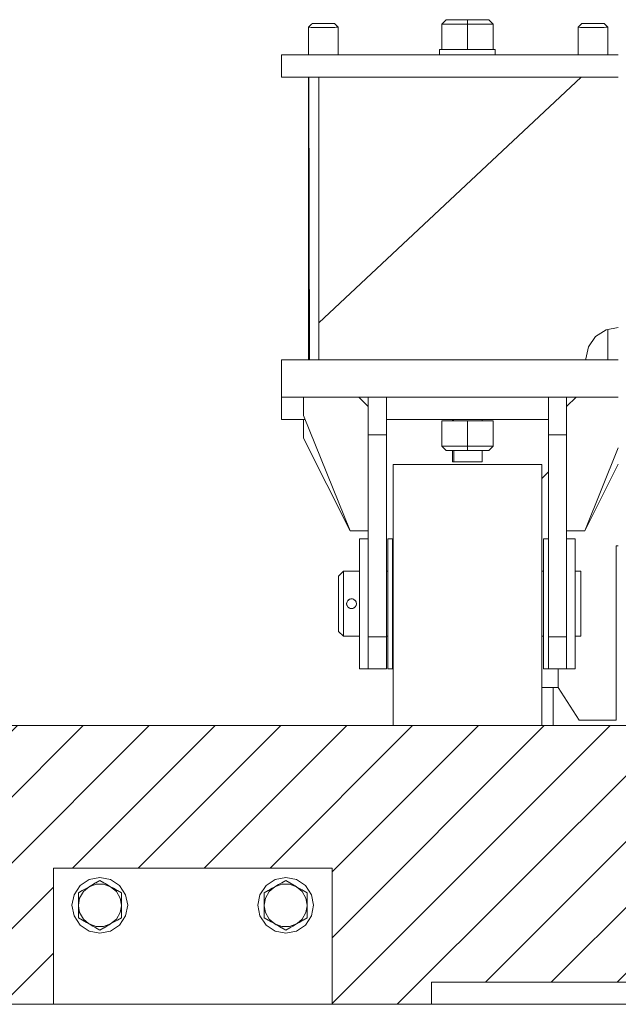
# Model space of a CAD drawing. Header units: millimetres. Extents: x 53056 to 116131, y -669674 to -625124.
# Tile 212 of 256: x 65617 to 65939, y -635003 to -634473. Entities that reach past the tile are written whole.
import ezdxf

# ---------------------------------------------------------------- set-up
doc = ezdxf.new("R2010")
doc.units = ezdxf.units.MM
doc.header["$MEASUREMENT"] = 0
doc.linetypes.add('DGN Style 1', pattern=[536.1990872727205, 0.8921781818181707, -535.3069090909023])
for name, color, linetype, lineweight in [('Side Cradle Blocks', 7, 'Continuous', 0), ('Side Cradle Hydraulic Arm Support', 7, 'Continuous', 0), ('Side Cradle Stbd', 7, 'Continuous', 0), ('Side Cradle Tower', 7, 'Continuous', 0)]:
    doc.layers.add(name, color=color, linetype=linetype, lineweight=lineweight)

# ---------------------------------------------------------------- blocks, each defined once
blk = doc.blocks.new('*U55')
at = {"linetype": 'Continuous', "lineweight": 0}
h = blk.add_hatch(dxfattribs=at)
h.set_pattern_fill('HATCH', color=30, style=0, pattern_type=2)
h.set_pattern_definition([(45, (-18694.011846, 12452.511386), (-17.71895608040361, 17.71895608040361), [])])
h.paths.add_polyline_path([(-18983.7467942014, 12408.1757699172), (-18983.7467942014, 12396.17580080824), (-18983.7467942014, 12396.1757699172), (-18958.60524146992, 12396.1757699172), (-18958.60524146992, 12396.17580080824), (-18958.60524146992, 12469.45638980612), (-18808.60524146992, 12469.45638980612), (-18808.60524146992, 12396.17580080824), (-18808.60524146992, 12396.1757699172), (-18755.10524146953, 12396.1757699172), (-18755.10524146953, 12396.17580080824), (-18755.10524146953, 12408.17576947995), (-18633.60524146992, 12408.17576947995), (-18633.60524146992, 12408.17580037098), (-18633.60524146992, 12469.45638980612), (-18508.60524146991, 12469.45638980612), (-18508.60524146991, 12408.17580037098), (-18508.60524146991, 12408.17576947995), (-18478.60524146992, 12408.17576947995), (-18478.60524146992, 12408.17580037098), (-18478.60524146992, 12410.79314748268), (-18478.60524146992, 12490.79314748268), (-18478.60524146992, 12546.1757699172), (-18648.23356796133, 12546.1757699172), (-18654.63843196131, 12546.1757699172), (-18689.63843196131, 12546.1757699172), (-18695.81846274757, 12546.1757699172), (-18775.81846274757, 12546.1757699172), (-19128.60524146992, 12546.1757699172), (-19128.60524146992, 12408.17580080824), (-19128.60524146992, 12408.1757699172)])
at = {"color": 30, "linetype": 'Continuous', "lineweight": 0, "flags": 128}
blk.add_lwpolyline([(-18654.63843196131, 12546.1757699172), (-18689.63843196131, 12546.1757699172), (-18695.81846274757, 12546.1757699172), (-18775.81846274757, 12546.1757699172), (-19128.60524146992, 12546.1757699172), (-19128.60524146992, 12408.17580080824), (-19128.60524146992, 12408.1757699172), (-18983.7467942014, 12408.1757699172), (-18983.7467942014, 12408.1757699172), (-18983.7467942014, 12396.17580080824), (-18983.7467942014, 12396.1757699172), (-18958.60524146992, 12396.1757699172), (-18958.60524146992, 12396.17580080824), (-18958.60524146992, 12469.45638980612), (-18808.60524146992, 12469.45638980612), (-18808.60524146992, 12396.17580080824), (-18808.60524146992, 12396.1757699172), (-18755.10524146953, 12396.1757699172), (-18755.10524146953, 12396.17580080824), (-18755.10524146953, 12408.17576947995), (-18633.60524146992, 12408.17576947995)], dxfattribs=at)
at = {"layer": 'Side Cradle Blocks', "color": 7, "linetype": 'Continuous', "lineweight": 0}
for p, q in [((-18478.60524146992, 12546.1757699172), (-19128.60524146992, 12546.1757699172)), ((-18958.60524146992, 12396.17580080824), (-18958.60524146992, 12469.45638980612)), ((-18958.60524146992, 12469.45638980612), (-18808.60524146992, 12469.45638980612)), ((-18808.60524146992, 12469.45638980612), (-18808.60524146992, 12396.17580080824)), ((-18935.76331309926, 12461.58542656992), (-18935.90525762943, 12461.50347485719)), ((-18933.60524146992, 12462.83138980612), (-18935.76328455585, 12461.58544304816)), ((-18927.86498998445, 12463.31458279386), (-18933.60524146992, 12464.45638980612)), ((-18931.46889276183, 12461.59796830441), (-18933.60524146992, 12462.83138980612)), ((-18839.34549295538, 12463.31458279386), (-18833.60524146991, 12464.45638980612)), ((-18835.741590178, 12461.59796830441), (-18833.60524146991, 12462.83138980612)), ((-18833.60524146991, 12462.83138980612), (-18831.44719838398, 12461.58544304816)), ((-18831.44716984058, 12461.58542656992), (-18831.3052253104, 12461.50347485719)), ((-18943.05198253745, 12457.37731130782), (-18945.18833124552, 12456.14388980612)), ((-18945.18833124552, 12453.78718182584), (-18945.18833124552, 12456.14388980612)), ((-18939.39678635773, 12459.48763980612), (-18942.46278982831, 12456.92042395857)), ((-18927.81369658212, 12459.48763980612), (-18931.56997245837, 12460.85926877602)), ((-18924.18022332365, 12457.3898530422), (-18924.3221678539, 12457.47180475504)), ((-18922.0221516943, 12456.14388980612), (-18924.18019478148, 12457.38983656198)), ((-18845.18833124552, 12456.14388980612), (-18843.03028815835, 12457.38983656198)), ((-18843.03025961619, 12457.3898530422), (-18842.88831508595, 12457.47180475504)), ((-18839.39678635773, 12459.48763980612), (-18835.64051048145, 12460.85926877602)), ((-18827.8136965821, 12459.48763980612), (-18824.74769311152, 12456.92042395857)), ((-18824.15850040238, 12457.37731130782), (-18822.0221516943, 12456.14388980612)), ((-18822.0221516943, 12453.78718182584), (-18822.0221516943, 12456.14388980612)), ((-18922.0221516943, 12449.45638980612), (-18922.71242409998, 12453.39523462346)), ((-18922.0221516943, 12451.83047536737), (-18922.0221516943, 12449.45638980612)), ((-18845.18833124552, 12449.45638980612), (-18844.49805883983, 12453.39523462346)), ((-18845.18833124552, 12451.83047536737), (-18845.18833124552, 12449.45638980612)), ((-18945.18833124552, 12449.2255000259), (-18944.49805883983, 12445.51754498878)), ((-18822.0221516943, 12449.2255000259), (-18822.71242409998, 12445.51754498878)), ((-18945.18833124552, 12444.4899814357), (-18945.18833124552, 12442.76888980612)), ((-18945.18833124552, 12442.76888980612), (-18943.03028815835, 12441.52294305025)), ((-18943.03028815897, 12441.5229430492), (-18942.88831508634, 12441.44097485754)), ((-18942.88831508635, 12441.44097485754), (-18943.03028815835, 12441.52294305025)), ((-18927.81369658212, 12439.42513980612), (-18924.74769311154, 12441.99235565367)), ((-18924.15850040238, 12441.53546830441), (-18924.81390601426, 12441.15706969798)), ((-18924.15850040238, 12441.53546830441), (-18922.0221516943, 12442.76888980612)), ((-18922.0221516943, 12442.76888980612), (-18922.0221516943, 12444.4899814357)), ((-18845.18833124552, 12442.76888980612), (-18845.18833124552, 12444.4899814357)), ((-18845.18833124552, 12442.76888980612), (-18843.05198253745, 12441.53546830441)), ((-18843.05198253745, 12441.53546830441), (-18842.39657692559, 12441.15706969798)), ((-18839.39678635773, 12439.42513980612), (-18842.46278982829, 12441.99235565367)), ((-18824.18019478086, 12441.5229430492), (-18824.32216785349, 12441.44097485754)), ((-18824.32216785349, 12441.44097485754), (-18824.18019478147, 12441.52294305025)), ((-18824.18019478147, 12441.52294305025), (-18822.0221516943, 12442.76888980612)), ((-18822.0221516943, 12444.4899814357), (-18822.0221516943, 12442.76888980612)), ((-18935.741590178, 12437.31481130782), (-18933.60524146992, 12436.08138980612)), ((-18933.60524146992, 12436.08138980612), (-18931.44719838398, 12437.32733656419)), ((-18927.81369658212, 12439.42513980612), (-18931.56997245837, 12438.05351083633)), ((-18931.44716984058, 12437.3273530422), (-18931.30522531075, 12437.40930475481)), ((-18839.39678635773, 12439.42513980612), (-18835.64051048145, 12438.05351083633)), ((-18835.76331309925, 12437.3273530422), (-18835.9052576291, 12437.40930475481)), ((-18833.60524146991, 12436.08138980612), (-18835.76328455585, 12437.32733656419)), ((-18831.46889276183, 12437.31481130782), (-18833.60524146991, 12436.08138980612)), ((-18831.46889276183, 12437.31481130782), (-18830.81348714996, 12437.69320991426))]:
    blk.add_line(p, q, dxfattribs=at)
at = {"layer": 'Side Cradle Blocks', "color": 7, "linetype": 'Continuous', "lineweight": 0, "flags": 128}
for points in [[(-18927.86498998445, 12463.31458279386), (-18922.99863975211, 12460.06299152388), (-18919.74704848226, 12455.19664129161), (-18918.60524146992, 12449.45638980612), (-18919.74704848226, 12443.71613832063), (-18922.99863975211, 12438.84978808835), (-18927.86498998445, 12435.59819681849), (-18933.60524146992, 12434.45638980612), (-18939.3454929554, 12435.59819681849), (-18944.21184318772, 12438.84978808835), (-18947.46343445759, 12443.71613832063), (-18948.60524146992, 12449.45638980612), (-18947.46343445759, 12455.19664129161), (-18944.21184318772, 12460.06299152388), (-18939.3454929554, 12463.31458279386), (-18933.60524146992, 12464.45638980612)], [(-18943.05198253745, 12457.37731130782), (-18942.39657692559, 12457.75570991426), (-18941.35472303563, 12458.35722453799), (-18939.39678635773, 12459.48763980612), (-18938.65496010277, 12459.91593339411), (-18937.92052415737, 12460.33996018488), (-18935.9052576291, 12461.50347485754), (-18935.76328455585, 12461.58544304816)], [(-18931.46889276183, 12461.59796830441), (-18930.81348714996, 12461.21956969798), (-18929.77163326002, 12460.61805507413), (-18927.81369658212, 12459.48763980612), (-18927.07187032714, 12459.05934621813), (-18926.33743438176, 12458.63531942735), (-18924.32216785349, 12457.47180475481), (-18924.18019478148, 12457.38983656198)], [(-18833.60524146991, 12464.45638980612), (-18827.86498998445, 12463.31458279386), (-18822.99863975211, 12460.06299152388), (-18819.74704848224, 12455.19664129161), (-18818.60524146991, 12449.45638980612), (-18819.74704848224, 12443.71613832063), (-18822.99863975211, 12438.84978808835), (-18827.86498998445, 12435.59819681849), (-18833.60524146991, 12434.45638980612), (-18839.34549295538, 12435.59819681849), (-18844.2118431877, 12438.84978808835), (-18847.46343445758, 12443.71613832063), (-18848.60524146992, 12449.45638980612), (-18847.46343445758, 12455.19664129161), (-18844.2118431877, 12460.06299152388), (-18839.34549295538, 12463.31458279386)], [(-18839.39678635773, 12459.48763980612), (-18839.39678635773, 12459.48763980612), (-18837.43884967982, 12460.61805507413), (-18836.39699578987, 12461.21956969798), (-18835.741590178, 12461.59796830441)], [(-18831.44719838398, 12461.58544304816), (-18831.30522531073, 12461.50347485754), (-18829.28995878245, 12460.33996018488), (-18828.55552283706, 12459.91593339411), (-18827.8136965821, 12459.48763980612), (-18825.8557599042, 12458.35722453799), (-18824.81390601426, 12457.75570991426), (-18824.15850040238, 12457.37731130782)], [(-18945.18833124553, 12449.45638980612), (-18944.49805883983, 12453.39523462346), (-18942.46278982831, 12456.92042395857)], [(-18939.39678635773, 12459.48763980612), (-18935.64051048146, 12460.85926877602), (-18931.56997245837, 12460.85926877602)], [(-18927.81369658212, 12459.48763980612), (-18924.74769311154, 12456.92042395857), (-18922.71242409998, 12453.39523462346)], [(-18922.0221516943, 12451.83047536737), (-18922.0221516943, 12453.64888513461), (-18922.0221516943, 12453.78718182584), (-18922.0221516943, 12456.14388980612)], [(-18845.18833124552, 12456.14388980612), (-18845.18833124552, 12453.78718182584), (-18845.18833124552, 12453.64888513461), (-18845.18833124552, 12451.83047536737)], [(-18844.49805883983, 12453.39523462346), (-18842.46278982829, 12456.92042395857), (-18839.39678635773, 12459.48763980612)], [(-18843.03028815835, 12457.38983656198), (-18842.88831508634, 12457.47180475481), (-18840.87304855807, 12458.63531942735), (-18840.13861261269, 12459.05934621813), (-18839.39678635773, 12459.48763980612)], [(-18835.64051048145, 12460.85926877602), (-18831.56997245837, 12460.85926877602), (-18827.8136965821, 12459.48763980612)], [(-18824.74769311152, 12456.92042395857), (-18822.71242409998, 12453.39523462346), (-18822.0221516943, 12449.45638980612)], [(-18945.18833124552, 12453.78718182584), (-18945.18833124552, 12453.6496193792), (-18945.18833124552, 12451.47601914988), (-18945.18833124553, 12449.45638980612), (-18945.18833124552, 12449.2255000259), (-18945.18833124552, 12447.03269134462), (-18945.18833124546, 12445.24596644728), (-18945.18833124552, 12444.4899814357)], [(-18822.0221516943, 12444.4899814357), (-18822.02215169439, 12445.24596644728), (-18822.0221516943, 12447.03269134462), (-18822.0221516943, 12449.2255000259), (-18822.0221516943, 12449.45638980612), (-18822.0221516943, 12451.47601914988), (-18822.0221516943, 12453.6496193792), (-18822.0221516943, 12453.78718182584)], [(-18939.76694397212, 12439.63885040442), (-18942.46278982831, 12441.99235565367), (-18944.49805883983, 12445.51754498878)], [(-18922.0221516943, 12449.2255000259), (-18922.71242409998, 12445.51754498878), (-18924.74769311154, 12441.99235565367)], [(-18922.0221516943, 12449.45638980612), (-18922.0221516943, 12449.2255000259), (-18922.0221516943, 12446.87712475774), (-18922.0221516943, 12445.24778492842), (-18922.0221516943, 12444.4899814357)], [(-18845.18833124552, 12444.4899814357), (-18845.18833124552, 12445.24778492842), (-18845.18833124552, 12446.87712475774), (-18845.18833124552, 12449.2255000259), (-18845.18833124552, 12449.45638980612)], [(-18842.46278982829, 12441.99235565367), (-18844.49805883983, 12445.51754498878), (-18845.18833124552, 12449.2255000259)], [(-18822.71242409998, 12445.51754498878), (-18824.74769311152, 12441.99235565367), (-18827.44353896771, 12439.63885040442)], [(-18942.88831508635, 12441.44097485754), (-18940.87304855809, 12440.27746018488), (-18940.13861261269, 12439.85343339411), (-18939.76694397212, 12439.63885040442)], [(-18931.44719838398, 12437.32733656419), (-18931.30522531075, 12437.40930475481), (-18929.28995878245, 12438.57281942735), (-18928.55552283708, 12438.99684621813), (-18927.81369658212, 12439.42513980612), (-18925.85575990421, 12440.55555507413), (-18924.81390601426, 12441.15706969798)], [(-18842.39657692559, 12441.15706969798), (-18841.35472303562, 12440.55555507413), (-18839.39678635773, 12439.42513980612), (-18838.65496010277, 12438.99684621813), (-18837.92052415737, 12438.57281942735), (-18835.9052576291, 12437.40930475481), (-18835.76328455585, 12437.32733656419)], [(-18830.81348714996, 12437.69320991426), (-18830.81348714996, 12437.69320991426), (-18829.77163326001, 12438.29472453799), (-18827.8136965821, 12439.42513980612), (-18827.44353896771, 12439.63885040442), (-18827.07187032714, 12439.85343339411), (-18826.33743438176, 12440.27746018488), (-18824.32216785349, 12441.44097485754)], [(-18939.76694397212, 12439.63885040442), (-18939.76694397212, 12439.63885040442), (-18939.39678635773, 12439.42513980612), (-18937.43884967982, 12438.29472453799), (-18936.39699578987, 12437.69320991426), (-18935.741590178, 12437.31481130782)], [(-18939.39678635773, 12439.42513980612), (-18935.64051048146, 12438.05351083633), (-18931.56997245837, 12438.05351083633)], [(-18835.64051048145, 12438.05351083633), (-18831.56997245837, 12438.05351083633), (-18827.8136965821, 12439.42513980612)]]:
    blk.add_lwpolyline(points, dxfattribs=at)
at = {"layer": 'Side Cradle Hydraulic Arm Support', "color": 7, "linetype": 'Continuous', "lineweight": 0}
blk.add_line((-18755.10524146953, 12408.17576947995), (-18755.10524146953, 12396.17580080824), dxfattribs=at)
at = {"layer": 'Side Cradle Hydraulic Arm Support', "color": 7, "linetype": 'Continuous', "lineweight": 0, "flags": 128}
blk.add_lwpolyline([(-18755.10524146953, 12408.17576947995), (-18455.10524146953, 12408.17576947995), (-18455.10524146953, 12408.17576947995)], dxfattribs=at)
at = {"layer": 'Side Cradle Stbd', "color": 7, "linetype": 'Continuous', "lineweight": 0}
blk.add_line((-19454.96368873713, 12396.1757699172), (-17845.06221408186, 12396.1757699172), dxfattribs=at)
at = {"layer": 'Side Cradle Tower', "color": 7, "linetype": 'Continuous', "lineweight": 0}
for p, q in [((-18817.55495938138, 12924.13663121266), (-18815.61456334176, 12924.13724152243)), ((-18813.31849672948, 12924.1374565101), (-18815.61456334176, 12924.13724152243)), ((-18749.67486920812, 12923.79504658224), (-18747.27486920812, 12926.19569857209)), ((-18749.67486920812, 12923.80257818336), (-18747.28113146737, 12926.1956651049)), ((-18749.67486920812, 12923.80257818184), (-18749.67486920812, 12923.79509027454)), ((-18749.67486920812, 12910.19504808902), (-18749.67486920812, 12923.79504658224)), ((-18749.67486920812, 12923.79504658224), (-18735.81846274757, 12923.79128078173)), ((-18747.2810675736, 12926.1957289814), (-18747.27486920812, 12926.20192566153)), ((-18747.26866627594, 12926.20192734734), (-18747.27486920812, 12926.20192566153)), ((-18747.27486920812, 12926.20192566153), (-18747.27486920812, 12926.19572946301)), ((-18747.27486920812, 12926.19569857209), (-18735.81846274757, 12926.19258502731)), ((-18738.11145590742, 12926.20441603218), (-18747.26859842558, 12926.20192736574)), ((-18738.11456334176, 12926.19620275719), (-18735.81846274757, 12926.19598776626)), ((-18738.11255447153, 12926.20142166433), (-18735.81849665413, 12926.20163646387)), ((-18735.81849715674, 12926.20257791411), (-18738.1121980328, 12926.20236314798)), ((-18735.81849847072, 12926.20503919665), (-18738.11142082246, 12926.20441604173)), ((-18724.36205628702, 12926.19569857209), (-18735.81846274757, 12926.19258502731)), ((-18735.81846274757, 12926.19258502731), (-18735.81846274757, 12923.79128078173)), ((-18735.81846274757, 12923.79128078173), (-18721.96205628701, 12923.79504658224)), ((-18735.81846274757, 12910.1912822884), (-18735.81846274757, 12923.79128078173)), ((-18735.81843674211, 12926.20503919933), (-18730.28047159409, 12926.20353412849)), ((-18730.28046254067, 12926.20353412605), (-18724.36205628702, 12926.20192566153)), ((-18728.42742648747, 12926.20025322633), (-18727.81846274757, 12926.19881211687)), ((-18724.36205628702, 12926.20192566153), (-18724.36205628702, 12926.19573013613)), ((-18724.36205628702, 12926.20192566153), (-18724.35585867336, 12926.19572973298)), ((-18724.36205628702, 12926.19569857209), (-18721.96205628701, 12923.79504658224)), ((-18724.35579402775, 12926.1956651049), (-18721.96205628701, 12923.80257818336)), ((-18721.96205628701, 12923.79509027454), (-18721.96205628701, 12923.80257818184)), ((-18721.96205628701, 12923.79504658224), (-18721.96205628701, 12910.19504809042)), ((-18672.55495938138, 12924.13663121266), (-18670.61456334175, 12924.13724152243)), ((-18668.31849672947, 12924.1374565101), (-18670.61456334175, 12924.13724152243)), ((-18821.29617377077, 12907.1988451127), (-18821.29457076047, 12921.30317037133)), ((-18676.29617377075, 12907.1988451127), (-18676.29457076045, 12921.30317037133)), ((-18835.81846274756, 12895.19881422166), (-18835.81846274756, 12907.19881422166)), ((-18829.06846274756, 12907.19881422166), (-18835.81846274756, 12907.19881422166)), ((-18749.67486920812, 12910.19504808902), (-18735.81846274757, 12910.1912822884)), ((-18735.81846274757, 12910.1912822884), (-18721.96205628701, 12910.19504808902)), ((-18821.31482612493, 12743.0833251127), (-18821.29753762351, 12895.19878333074)), ((-18820.79860377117, 12743.0833251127), (-18821.22218867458, 12895.19878333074)), ((-18815.81846274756, 12895.19878333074), (-18815.81846274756, 12763.08333652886)), ((-18660.31942016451, 12759.47608188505), (-18660.3190958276, 12743.0833251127)), ((-18654.63910802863, 12743.08329422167), (-18835.81846274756, 12743.08329422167)), ((-18654.63846285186, 12723.08329422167), (-18835.81846274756, 12723.08329422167)), ((-18835.81846274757, 12723.08326333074), (-18835.81846274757, 12722.96090570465)), ((-18835.81846274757, 12722.96090570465), (-18823.99534497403, 12722.96090570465)), ((-18835.81846274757, 12722.96090570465), (-18835.81846274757, 12710.96090703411)), ((-18794.25425835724, 12723.08326333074), (-18789.19349363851, 12718.02249917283)), ((-18794.13185703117, 12722.96090570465), (-18789.19349363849, 12722.96090570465)), ((-18779.44343185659, 12722.96090570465), (-18692.19349363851, 12722.96090570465)), ((-18743.81768384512, 12723.00633284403), (-18743.81768212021, 12723.08326333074)), ((-18743.81768383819, 12723.0066417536), (-18743.81737492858, 12723.00664349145)), ((-18743.29882166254, 12723.00541386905), (-18743.81768383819, 12723.0066417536)), ((-18743.29912976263, 12723.00509973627), (-18743.29933143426, 12723.08326333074)), ((-18743.29913055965, 12723.0054086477), (-18743.29882165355, 12723.00541038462)), ((-18743.28359199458, 12723.00532299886), (-18743.29913055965, 12723.0054086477)), ((-18743.22976076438, 12723.00522534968), (-18743.28359199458, 12723.00532299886)), ((-18743.2116784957, 12723.0052064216), (-18743.22976076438, 12723.00522534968)), ((-18743.2067453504, 12723.00520125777), (-18743.2116784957, 12723.0052064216)), ((-18741.7279453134, 12723.0041594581), (-18743.2067453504, 12723.00520125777)), ((-18741.67605096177, 12723.00410513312), (-18741.7279453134, 12723.0041594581)), ((-18741.55657763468, 12723.00402137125), (-18741.67605096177, 12723.00410513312)), ((-18741.47936812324, 12723.00398313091), (-18741.55657763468, 12723.00402137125)), ((-18741.47302220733, 12723.00397998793), (-18741.47936812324, 12723.00398313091)), ((-18739.25988766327, 12723.00328389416), (-18741.47302220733, 12723.00397998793)), ((-18739.2175887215, 12723.00326294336), (-18739.25988766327, 12723.00328389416)), ((-18739.04593835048, 12723.00320251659), (-18739.2175887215, 12723.00326294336)), ((-18738.88448737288, 12723.00316358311), (-18739.04593835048, 12723.00320251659)), ((-18738.87983204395, 12723.00316278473), (-18738.88333135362, 12723.00316330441)), ((-18738.68074769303, 12723.00313322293), (-18738.87983204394, 12723.00316278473)), ((-18736.07022302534, 12723.0028887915), (-18738.68074769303, 12723.00313322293)), ((-18735.99284419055, 12723.0028820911), (-18736.07022302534, 12723.0028887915)), ((-18735.81829845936, 12723.00287733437), (-18735.99284419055, 12723.0028820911)), ((-18733.20777543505, 12723.00312176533), (-18735.81829664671, 12723.00287733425)), ((-18733.16921424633, 12723.00312071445), (-18733.20777543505, 12723.00312176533)), ((-18733.02942984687, 12723.00312681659), (-18733.16921424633, 12723.00312071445)), ((-18732.8213695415, 12723.00315111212), (-18733.02942984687, 12723.00312681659)), ((-18732.758328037, 12723.0031640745), (-18732.8213695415, 12723.00315111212)), ((-18730.54522419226, 12723.00386015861), (-18732.758328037, 12723.0031640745)), ((-18730.54065450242, 12723.0038610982), (-18730.54522419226, 12723.00386015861)), ((-18730.44086305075, 12723.00388161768), (-18730.54065450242, 12723.0038610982)), ((-18730.26161165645, 12723.00393696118), (-18730.44086305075, 12723.00388161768)), ((-18730.16349628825, 12723.00397991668), (-18730.26161165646, 12723.00393696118)), ((-18730.15675602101, 12723.00398286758), (-18730.16349628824, 12723.00397991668)), ((-18728.67798630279, 12723.00502464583), (-18730.15675602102, 12723.00398286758)), ((-18728.64909249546, 12723.00503729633), (-18728.67798630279, 12723.00502464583)), ((-18728.51886163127, 12723.00511744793), (-18728.64909249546, 12723.00503729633)), ((-18728.43383215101, 12723.00519353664), (-18728.51886163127, 12723.00511744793)), ((-18728.42874107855, 12723.00520087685), (-18728.43383215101, 12723.00519353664)), ((-18728.425014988, 12723.00520624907), (-18728.42874107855, 12723.00520087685)), ((-18727.9057291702, 12723.00643513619), (-18728.425014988, 12723.00520624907)), ((-18727.84802141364, 12723.0065183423), (-18727.9057291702, 12723.00643513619)), ((-18727.82129025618, 12723.00660338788), (-18727.84802141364, 12723.0065183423)), ((-18727.8215991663, 12723.00661005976), (-18727.82129025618, 12723.00660338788)), ((-18727.82129649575, 12723.08326333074), (-18727.82129023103, 12723.00629447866)), ((-18677.38266713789, 12723.08326333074), (-18682.44343185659, 12718.02249917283)), ((-18682.44343185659, 12722.96090570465), (-18677.50506846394, 12722.96090570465)), ((-18823.13309884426, 12710.96090703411), (-18835.81846274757, 12710.96090703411)), ((-18823.99531408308, 12713.10212433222), (-18823.99531408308, 12713.10674888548)), ((-18692.19349363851, 12710.96090703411), (-18779.44343185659, 12710.96090703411)), ((-18743.81799950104, 12710.30592574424), (-18749.67486920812, 12710.30433400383)), ((-18749.67486920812, 12710.30433400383), (-18749.67486920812, 12710.29680240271)), ((-18749.67486920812, 12710.29680240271), (-18735.81846274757, 12710.2930366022)), ((-18749.67486920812, 12710.29680240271), (-18749.67486920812, 12696.69680390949)), ((-18743.81796873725, 12710.3002543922), (-18743.81795392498, 12710.96087614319)), ((-18743.26634632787, 12710.2989452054), (-18743.26805419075, 12710.96087614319)), ((-18735.81846274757, 12710.2930366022), (-18721.96205628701, 12710.29680240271)), ((-18735.81846274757, 12710.2930366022), (-18735.81846274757, 12696.69303810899)), ((-18727.82030981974, 12710.96087614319), (-18727.82025604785, 12710.30023005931)), ((-18721.96205628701, 12710.30433400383), (-18727.82022562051, 12710.30592609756)), ((-18727.81846274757, 12710.30056820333), (-18727.82022518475, 12710.30057237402)), ((-18721.96205628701, 12710.29683329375), (-18721.96205628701, 12710.30433400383)), ((-18721.96205628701, 12696.69680390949), (-18721.96205628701, 12710.29680240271)), ((-18789.19346274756, 12702.6656730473), (-18779.44346274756, 12702.6656730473)), ((-18682.44346274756, 12702.6656730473), (-18692.19346274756, 12702.6656730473)), ((-18749.67486920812, 12696.69680390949), (-18735.81846274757, 12696.69303810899)), ((-18749.67486920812, 12696.69680390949), (-18747.27486920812, 12694.2974564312)), ((-18747.27486920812, 12694.29789323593), (-18747.27486920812, 12694.2974564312)), ((-18747.27486920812, 12694.2974564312), (-18735.81846274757, 12694.29434288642)), ((-18743.20949900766, 12688.26614599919), (-18743.22505760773, 12694.29632490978)), ((-18735.81846274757, 12696.69303810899), (-18721.96205628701, 12696.69680390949)), ((-18735.81846274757, 12694.29434288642), (-18735.81846274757, 12696.69303810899)), ((-18724.36205628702, 12694.2974564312), (-18735.81846274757, 12694.29434288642)), ((-18724.36205628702, 12694.2974564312), (-18721.96205628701, 12696.69680390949)), ((-18724.36205628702, 12694.29789323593), (-18724.36205628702, 12694.2974564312)), ((-18695.81846274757, 12686.79314748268), (-18775.81846274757, 12686.79314748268)), ((-18743.20949900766, 12688.26614599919), (-18741.47531699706, 12688.26492428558)), ((-18743.20945815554, 12688.26147565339), (-18741.47534734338, 12688.26025398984)), ((-18738.87996111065, 12688.25943765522), (-18741.47525911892, 12688.26025395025)), ((-18735.81849366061, 12688.25915099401), (-18738.87985391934, 12688.25943763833)), ((-18732.75701752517, 12688.25943764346), (-18735.81840841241, 12688.25915099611)), ((-18730.16163913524, 12688.26025395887), (-18732.75690897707, 12688.25943767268)), ((-18728.4274572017, 12688.26147566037), (-18730.16152664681, 12688.26025402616)), ((-18727.8184896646, 12688.26291672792), (-18728.4273657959, 12688.26147582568)), ((-18672.64144030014, 12651.02009709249), (-18654.63846285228, 12687.0260476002)), ((-18695.81843185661, 12679.17975985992), (-18692.19349363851, 12682.80469807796)), ((-18798.99531408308, 12651.0197548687), (-18798.99531408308, 12651.02437942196)), ((-18789.19349363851, 12646.793143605), (-18793.81846274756, 12646.793143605)), ((-18776.06846274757, 12646.793143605), (-18778.69346274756, 12646.793143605)), ((-18694.81846274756, 12646.793143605), (-18692.19349363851, 12646.793143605)), ((-18682.44343185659, 12646.793143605), (-18677.81846274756, 12646.793143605)), ((-18672.64161141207, 12651.02443122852), (-18672.64161141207, 12651.0197548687)), ((-18779.44343185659, 12629.29314554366), (-18778.69349363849, 12629.29314554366)), ((-18776.06846274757, 12629.29314748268), (-18776.06846274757, 12594.29315023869)), ((-18776.06843185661, 12629.29314554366), (-18775.81849363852, 12629.29314554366)), ((-18695.81843185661, 12629.29314554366), (-18694.81849363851, 12629.29314554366)), ((-18800.62338509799, 12612.77471716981), (-18800.81061347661, 12611.80163240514)), ((-18800.80769728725, 12611.5638917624), (-18800.72234169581, 12611.09753466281)), ((-18800.7379385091, 12612.44508578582), (-18800.70938036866, 12612.5279346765)), ((-18800.61392325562, 12610.79854035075), (-18800.72234169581, 12611.09753466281)), ((-18800.13702818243, 12613.56495534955), (-18800.13475177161, 12613.56813429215)), ((-18800.12486284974, 12610.03535994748), (-18800.04618773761, 12609.94951728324)), ((-18800.04572114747, 12609.94910709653), (-18799.36936514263, 12609.45657553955)), ((-18799.69452782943, 12609.6518622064), (-18799.73980214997, 12609.68013447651)), ((-18799.45261674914, 12614.10367785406), (-18799.44773622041, 12614.1071767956)), ((-18798.26963864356, 12614.40387258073), (-18799.19367371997, 12614.21680912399)), ((-18799.19347167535, 12614.21689621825), (-18799.1914383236, 12614.21757683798)), ((-18798.61601851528, 12614.39191628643), (-18798.59427653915, 12614.39294079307)), ((-18798.14454555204, 12614.42573808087), (-18798.14230659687, 12614.42543841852)), ((-18796.67867934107, 12609.65748189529), (-18797.09241848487, 12609.41838476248)), ((-18797.09208442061, 12609.41861349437), (-18796.36976021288, 12609.91318442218)), ((-18796.64436643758, 12609.68546488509), (-18796.67864309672, 12609.65751145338)), ((-18796.34584828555, 12613.655096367), (-18796.34278922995, 12613.65250369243)), ((-18796.2253115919, 12610.08037597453), (-18795.7780081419, 12610.80048242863)), ((-18796.05918267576, 12610.2731308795), (-18796.06290906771, 12610.26834820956)), ((-18795.77097879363, 12612.80938325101), (-18795.76929136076, 12612.8063172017)), ((-18795.57833671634, 12611.79603995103), (-18795.76466452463, 12612.79699964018)), ((-18795.76172388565, 12610.84084332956), (-18795.57730385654, 12611.80151520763)), ((-18795.67450914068, 12611.06280571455), (-18795.67717394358, 12611.05521081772)), ((-18795.57209215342, 12611.93932781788), (-18795.57289588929, 12611.90973162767)), ((-18789.19346274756, 12593.92876219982), (-18779.44346274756, 12593.92876219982)), ((-18778.69349363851, 12594.29314942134), (-18779.44343185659, 12594.29314942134)), ((-18775.81849363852, 12594.29314942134), (-18776.06843185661, 12594.29314942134)), ((-18694.81849363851, 12594.29314942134), (-18695.81843185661, 12594.29314942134)), ((-18682.44346274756, 12593.92876219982), (-18692.19346274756, 12593.92876219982)), ((-18789.19349363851, 12576.79315136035), (-18793.81846274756, 12576.79315136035)), ((-18779.44346274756, 12576.79212164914), (-18789.19346274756, 12576.79212164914)), ((-18776.06846274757, 12576.79315136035), (-18778.69346274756, 12576.79315136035)), ((-18694.81846274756, 12576.79315136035), (-18692.19349363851, 12576.79315136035)), ((-18692.19346274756, 12576.79212164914), (-18682.44346274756, 12576.79212164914)), ((-18687.00101595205, 12576.79209075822), (-18687.00101595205, 12566.79314748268)), ((-18682.44343185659, 12576.79315136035), (-18677.81846274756, 12576.79315136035)), ((-18687.00101595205, 12566.79314748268), (-18695.81843185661, 12566.79314748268)), ((-18689.63843196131, 12566.79311659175), (-18689.63843196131, 12546.17580080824))]:
    blk.add_line(p, q, dxfattribs=at)
at = {"layer": 'Side Cradle Tower', "color": 7, "linetype": 'Continuous', "lineweight": 0, "flags": 128}
for points in [[(-18805.3226383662, 12922.13162746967), (-18805.45867559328, 12922.11923294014), (-18805.85892762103, 12922.10518490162), (-18805.9077740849, 12922.10416410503), (-18805.93838893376, 12922.10352431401), (-18806.39532500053, 12922.09397523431), (-18807.23617871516, 12922.08208186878), (-18807.64029227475, 12922.07803454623), (-18807.67863861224, 12922.0776504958), (-18808.11244645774, 12922.07330577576), (-18809.29907367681, 12922.0648874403), (-18810.23554680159, 12922.06038537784), (-18810.26197615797, 12922.0602583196), (-18810.4164590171, 12922.05951564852), (-18811.81507506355, 12922.05550099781), (-18813.04765874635, 12922.0541250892), (-18813.31731505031, 12922.05427917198), (-18813.31732593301, 12922.05427917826), (-18814.50060676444, 12922.05495531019), (-18815.70944635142, 12922.05772696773), (-18816.36718680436, 12922.06046075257), (-18816.39430159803, 12922.06057345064), (-18817.05294713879, 12922.06331099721), (-18818.10172108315, 12922.06992609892), (-18818.96078013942, 12922.07764203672), (-18819.00108005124, 12922.07800400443), (-18819.18431029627, 12922.07964975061), (-18819.95471831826, 12922.08937885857), (-18820.65431790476, 12922.10216735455), (-18820.70032818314, 12922.10350325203), (-18820.72345530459, 12922.10417474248), (-18821.05947350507, 12922.11393095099), (-18821.29717751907, 12922.12836072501)], [(-18821.25560437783, 12907.1988451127), (-18821.29717751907, 12922.12836072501), (-18821.2971690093, 12922.12837921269)], [(-18821.29714786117, 12922.12842515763), (-18821.29447630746, 12922.13422917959), (-18821.29446579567, 12922.13425201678)], [(-18821.29443841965, 12922.13431149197), (-18821.2941207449, 12922.1350016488), (-18821.2914317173, 12922.14084363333), (-18821.28777813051, 12922.1410539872)], [(-18821.29372544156, 12922.13503327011), (-18821.2941207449, 12922.1350016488), (-18819.52898370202, 12923.92155675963)], [(-18819.37687079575, 12924.07551539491), (-18819.31846274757, 12924.13463216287), (-18819.31824265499, 12924.13463268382)], [(-18807.31846274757, 12924.13463216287), (-18807.7751855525, 12924.13355133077), (-18809.07582206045, 12924.13263504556), (-18811.02236215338, 12924.1320228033), (-18813.31846274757, 12924.13180781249), (-18815.61456334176, 12924.1320228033), (-18817.56110343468, 12924.13263504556), (-18818.86173994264, 12924.13355133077), (-18819.31846274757, 12924.13463216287)], [(-18819.31193599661, 12924.13464760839), (-18818.86173994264, 12924.13571299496), (-18818.85979753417, 12924.13571436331)], [(-18818.85906356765, 12924.13571488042), (-18817.56110343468, 12924.13662928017), (-18817.55497796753, 12924.13663120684)], [(-18813.31843497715, 12924.13745651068), (-18811.02236215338, 12924.13724152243), (-18809.07582206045, 12924.13662928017), (-18807.77721798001, 12924.13571442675)], [(-18807.77713396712, 12924.13571436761), (-18807.7751855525, 12924.13571299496), (-18807.32498949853, 12924.13464760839)], [(-18807.31889986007, 12924.13463319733), (-18807.31846274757, 12924.13463216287), (-18805.3226383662, 12922.13162746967), (-18805.32234291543, 12907.1988451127)], [(-18741.35831954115, 12926.20151173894), (-18741.47531699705, 12926.20147493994), (-18743.20949900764, 12926.20025322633), (-18743.81846274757, 12926.19881211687)], [(-18727.81846274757, 12926.19850320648), (-18727.81846274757, 12926.19881211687), (-18728.42742648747, 12926.19737100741), (-18730.16160849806, 12926.1961492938), (-18732.75699528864, 12926.19533297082), (-18735.81846274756, 12926.19504631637), (-18738.87993020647, 12926.19533297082), (-18741.47531699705, 12926.1961492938), (-18743.20949900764, 12926.19737100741), (-18743.81846274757, 12926.19881211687), (-18743.81846274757, 12926.19850320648)], [(-18738.11456334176, 12926.19620275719), (-18740.06110343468, 12926.19681499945), (-18741.36173994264, 12926.19773128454), (-18741.81846274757, 12926.19881211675)], [(-18741.81193599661, 12926.19882756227), (-18741.36173994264, 12926.19989294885), (-18741.35980084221, 12926.19989431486)], [(-18741.3597538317, 12926.19989434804), (-18740.06110343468, 12926.20080923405), (-18738.11456334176, 12926.2014214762), (-18738.11262053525, 12926.20142165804)], [(-18738.11224086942, 12926.20236314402), (-18738.87993020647, 12926.2022912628), (-18741.35829980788, 12926.20151174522)], [(-18729.81846274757, 12926.19881211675), (-18730.2751855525, 12926.19773128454), (-18731.57582206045, 12926.19681499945), (-18733.52236215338, 12926.19620275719), (-18735.81846274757, 12926.19598776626)], [(-18730.27864384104, 12926.20151175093), (-18732.75699528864, 12926.2022912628), (-18735.81843541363, 12926.20257791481)], [(-18735.81843490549, 12926.20163646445), (-18733.52236215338, 12926.2014214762), (-18731.57582206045, 12926.20080923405), (-18730.27718209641, 12926.19989435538)], [(-18728.42742648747, 12926.20025322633), (-18730.16160849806, 12926.20147493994), (-18730.27856054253, 12926.20151172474)], [(-18730.27709876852, 12926.19989429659), (-18730.2751855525, 12926.19989294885), (-18729.82498949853, 12926.19882756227)], [(-18660.32263836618, 12922.13162746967), (-18660.45867559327, 12922.11923294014), (-18660.85892762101, 12922.10518490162), (-18660.9077740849, 12922.10416410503), (-18660.93838893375, 12922.10352431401), (-18661.39532500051, 12922.09397523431), (-18662.23617871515, 12922.08208186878), (-18662.64029227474, 12922.07803454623), (-18662.67863861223, 12922.0776504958), (-18663.11244645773, 12922.07330577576), (-18664.2990736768, 12922.0648874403), (-18665.23554680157, 12922.06038537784), (-18665.26197615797, 12922.0602583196), (-18665.41645901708, 12922.05951564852), (-18666.81507506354, 12922.05550099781), (-18668.04765874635, 12922.0541250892), (-18668.3173150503, 12922.05427917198), (-18668.31732593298, 12922.05427917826), (-18669.50060676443, 12922.05495531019), (-18670.70944635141, 12922.05772696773), (-18671.36718680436, 12922.06046075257), (-18671.39430159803, 12922.06057345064), (-18672.05294713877, 12922.06331099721), (-18673.10172108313, 12922.06992609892), (-18673.96078013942, 12922.07764203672), (-18674.00108005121, 12922.07800400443), (-18674.18431029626, 12922.07964975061), (-18674.95471831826, 12922.08937885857), (-18675.65431790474, 12922.10216735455), (-18675.70032818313, 12922.10350325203), (-18675.72345530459, 12922.10417474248), (-18676.05947350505, 12922.11393095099), (-18676.29717751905, 12922.12836072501)], [(-18676.25560437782, 12907.1988451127), (-18676.29717751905, 12922.12836072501), (-18676.29716900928, 12922.12837921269)], [(-18676.29714786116, 12922.12842515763), (-18676.29447630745, 12922.13422917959), (-18676.29446579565, 12922.13425201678)], [(-18676.29443841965, 12922.13431149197), (-18676.29412074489, 12922.1350016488), (-18676.29143171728, 12922.14084363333), (-18676.28777813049, 12922.1410539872)], [(-18676.29372544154, 12922.13503327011), (-18676.29412074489, 12922.1350016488), (-18674.52898370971, 12923.92155675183)], [(-18674.37687079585, 12924.0755153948), (-18674.31846274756, 12924.13463216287), (-18674.31824265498, 12924.13463268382)], [(-18662.31846274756, 12924.13463216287), (-18662.7751855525, 12924.13355133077), (-18664.07582206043, 12924.13263504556), (-18666.02236215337, 12924.1320228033), (-18668.31846274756, 12924.13180781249), (-18670.61456334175, 12924.1320228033), (-18672.56110343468, 12924.13263504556), (-18673.86173994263, 12924.13355133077), (-18674.31846274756, 12924.13463216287)], [(-18674.31193599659, 12924.13464760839), (-18673.86173994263, 12924.13571299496), (-18673.85979753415, 12924.13571436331)], [(-18673.85906356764, 12924.13571488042), (-18672.56110343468, 12924.13662928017), (-18672.55497796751, 12924.13663120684)], [(-18668.31843497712, 12924.13745651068), (-18666.02236215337, 12924.13724152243), (-18664.07582206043, 12924.13662928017), (-18662.77721797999, 12924.13571442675)], [(-18662.7771339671, 12924.13571436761), (-18662.7751855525, 12924.13571299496), (-18662.32498949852, 12924.13464760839)], [(-18662.31889986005, 12924.13463319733), (-18662.31846274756, 12924.13463216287), (-18660.32263836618, 12922.13162746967), (-18660.32234291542, 12907.1988451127)], [(-18829.06846274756, 12907.19881422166), (-18774.56846274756, 12907.19881422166), (-18702.06846274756, 12907.19881422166), (-18654.63846285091, 12907.19881422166)], [(-18750.81846274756, 12907.1988451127), (-18750.81846274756, 12910.19881388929), (-18750.81830526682, 12910.19881426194)], [(-18749.67490009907, 12910.1961105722), (-18749.67665573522, 12910.196111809), (-18750.81846274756, 12910.19881388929)], [(-18750.81193599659, 12910.19882933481), (-18749.67665573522, 12910.20151596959), (-18749.67490009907, 12910.20151720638)], [(-18738.63431113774, 12910.19201666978), (-18741.55871423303, 12910.19229049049), (-18746.42506446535, 12910.19382109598), (-18747.14815214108, 12910.19433050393)], [(-18724.48877335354, 12910.19433050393), (-18725.21186102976, 12910.19382109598), (-18730.07821126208, 12910.19229049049), (-18733.00261435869, 12910.19201666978)], [(-18721.96202539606, 12910.20151720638), (-18721.96026975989, 12910.20151596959), (-18720.82498949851, 12910.19882933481)], [(-18720.81846274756, 12910.19881388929), (-18721.96026975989, 12910.196111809), (-18721.96202539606, 12910.1961105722)], [(-18720.81877165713, 12910.19881462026), (-18720.81846274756, 12910.19881388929), (-18720.81846274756, 12907.1988451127)], [(-18674.63847717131, 12895.19881422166), (-18702.06846274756, 12895.19881422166), (-18774.56846274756, 12895.19881422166), (-18835.81846274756, 12895.19881422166)], [(-18654.63910802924, 12895.19881422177), (-18674.63843196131, 12895.19881422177), (-18815.81846274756, 12763.08329422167), (-18815.81846274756, 12743.0833251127)], [(-18672.13843148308, 12743.0833251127), (-18672.13004548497, 12743.62501032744), (-18670.64647512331, 12750.15383551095), (-18666.81976949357, 12755.64772878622), (-18661.21005258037, 12759.30253595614), (-18654.63846285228, 12760.58328820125)], [(-18835.81846274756, 12743.08329422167), (-18835.81846274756, 12743.08329422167), (-18835.81846274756, 12723.08329422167)], [(-18789.19349363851, 12651.02446211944), (-18798.99531408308, 12651.02446211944), (-18823.99531408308, 12713.10683158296), (-18823.99531408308, 12723.08326333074)], [(-18789.19346274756, 12589.95257229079), (-18789.19346274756, 12593.92876219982), (-18789.19346274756, 12702.6656730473), (-18789.19346274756, 12723.08326333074)], [(-18779.44346274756, 12576.79212164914), (-18779.44346274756, 12576.79212164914), (-18779.44346274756, 12578.8588561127), (-18779.44346274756, 12584.80449711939), (-18779.44346274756, 12593.92876219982), (-18779.44346274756, 12702.6656730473), (-18779.44346274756, 12723.08326333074)], [(-18692.19346274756, 12723.08326333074), (-18692.19346274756, 12702.6656730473), (-18692.19346274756, 12593.92876219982), (-18692.19346274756, 12589.95257229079)], [(-18682.44346274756, 12723.08326333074), (-18682.44346274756, 12702.6656730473), (-18682.44346274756, 12593.92876219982), (-18682.44346274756, 12589.95257229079)], [(-18789.19349363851, 12651.0197548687), (-18798.99531408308, 12651.0197548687), (-18823.99531408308, 12713.10212433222), (-18823.99531408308, 12713.10212433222)], [(-18798.99548519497, 12651.02009709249), (-18823.99531408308, 12701.01974877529), (-18823.99531408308, 12710.96087614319)], [(-18743.81765982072, 12710.30056503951), (-18743.81796873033, 12710.30056330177), (-18743.26603822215, 12710.2992571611)], [(-18743.26603821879, 12710.29925585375), (-18743.2663471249, 12710.29925411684), (-18743.25649191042, 12710.29919979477), (-18743.22234986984, 12710.29913786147), (-18743.22061741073, 12710.29913604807), (-18743.21140768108, 12710.2991264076), (-18743.21088133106, 12710.2991258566), (-18743.20775252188, 12710.29912258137), (-18741.63554454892, 12710.2980149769), (-18741.60263095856, 12710.29798052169), (-18741.52685592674, 12710.29792739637), (-18741.48089038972, 12710.29790463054), (-18741.47788639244, 12710.29790314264), (-18741.47386154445, 12710.29790114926), (-18739.12091527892, 12710.29716108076), (-18739.0940875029, 12710.29714779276), (-18738.98521958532, 12710.29710946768), (-18738.89853240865, 12710.29708856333), (-18738.88282055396, 12710.29708477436), (-18738.88208735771, 12710.29708459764), (-18738.87986794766, 12710.29708426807), (-18738.87586287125, 12710.2970836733), (-18738.75360024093, 12710.29706551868), (-18735.9781397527, 12710.29680564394), (-18735.92906282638, 12710.2968013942), (-18735.81846274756, 12710.29679838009), (-18735.81835854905, 12710.2967983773), (-18733.04289910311, 12710.2970582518), (-18733.018441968, 12710.29705758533), (-18732.92978479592, 12710.29706145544), (-18732.79782415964, 12710.29707686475), (-18732.7603916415, 12710.29708456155), (-18732.75784057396, 12710.297085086), (-18730.40491377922, 12710.29782514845), (-18730.40201548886, 12710.29782574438), (-18730.33872353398, 12710.29783875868), (-18730.22503472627, 12710.29787385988), (-18730.17048083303, 12710.29789774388), (-18730.16280581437, 12710.29790110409), (-18730.15853085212, 12710.2979029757), (-18730.15615836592, 12710.29790464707), (-18728.58634210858, 12710.29901056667), (-18728.56801643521, 12710.29901859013), (-18728.48541851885, 12710.29906942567), (-18728.43148922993, 12710.29911768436), (-18728.42826025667, 12710.29912233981), (-18728.42589701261, 12710.29912574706), (-18728.42560473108, 12710.2991264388), (-18727.87381079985, 12710.30043225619), (-18727.83721010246, 12710.300485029), (-18727.82025607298, 12710.30053896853), (-18727.82056498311, 12710.30054564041)], [(-18743.22492827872, 12694.29632487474), (-18743.20949900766, 12688.26614599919), (-18743.81846274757, 12688.26758710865), (-18743.81832756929, 12694.29648614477)], [(-18727.81895345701, 12694.29648604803), (-18727.81846274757, 12688.26758710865), (-18728.42742648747, 12688.26614599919), (-18730.16160849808, 12688.26492428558), (-18732.75699528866, 12688.2641079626), (-18735.81846274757, 12688.26382130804), (-18738.87993020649, 12688.2641079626), (-18741.47531699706, 12688.26492428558)], [(-18682.44343185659, 12651.02446211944), (-18672.64161141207, 12651.02446211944), (-18654.638462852, 12695.73158693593)], [(-18682.44343185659, 12651.0197548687), (-18672.64161141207, 12651.0197548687), (-18654.638462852, 12695.72687968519)], [(-18775.81846274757, 12611.79314748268), (-18775.81846274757, 12640.49440491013), (-18775.81846274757, 12664.82615607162), (-18775.81846274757, 12681.08411242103), (-18775.81846274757, 12686.79314748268), (-18775.81846274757, 12686.79314748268)], [(-18743.20952960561, 12688.26147575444), (-18743.81846274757, 12688.2629167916), (-18743.81846264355, 12688.26755621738)], [(-18695.81846274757, 12611.79314748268), (-18695.81846274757, 12640.49440491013), (-18695.81846274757, 12664.82615607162), (-18695.81846274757, 12681.08411242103), (-18695.81846274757, 12686.79314748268), (-18695.81846274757, 12686.79314748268)], [(-18793.81846274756, 12611.80962286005), (-18793.81846274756, 12625.20228739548), (-18793.81846274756, 12636.55353193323), (-18793.81846274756, 12644.135232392), (-18793.81846274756, 12646.793143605), (-18793.81846274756, 12646.793143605)], [(-18778.69346274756, 12611.80962286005), (-18778.69346274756, 12625.20228739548), (-18778.69346274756, 12636.55353193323), (-18778.69346274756, 12644.135232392), (-18778.69346274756, 12646.793143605), (-18778.69346274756, 12646.793143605)], [(-18776.06846274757, 12611.80962286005), (-18776.06846274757, 12625.20228739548), (-18776.06846274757, 12636.55353193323), (-18776.06846274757, 12644.135232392), (-18776.06846274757, 12646.793143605), (-18776.06846274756, 12646.793143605)], [(-18694.81846274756, 12646.79314329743), (-18694.81846274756, 12644.135232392), (-18694.81846274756, 12636.55353193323), (-18694.81846274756, 12625.20228739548), (-18694.81846274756, 12611.80962286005)], [(-18677.81846274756, 12611.80962286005), (-18677.81846274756, 12625.20228739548), (-18677.81846274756, 12636.55353193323), (-18677.81846274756, 12644.135232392), (-18677.81846274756, 12646.793143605), (-18677.81846274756, 12646.79298575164)], [(-18677.81846274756, 12646.793143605), (-18677.81846274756, 12646.793143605), (-18677.81846274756, 12644.135232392), (-18677.81846274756, 12636.55353193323), (-18677.81846274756, 12625.20228739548), (-18677.81846274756, 12611.80962286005)], [(-18677.81846274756, 12646.79314329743), (-18677.81846274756, 12644.135232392), (-18677.81846274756, 12636.55353193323), (-18677.81846274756, 12625.20228739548), (-18677.81846274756, 12611.80962286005)], [(-18654.63849090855, 12642.90866748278), (-18655.72017960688, 12642.90866748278), (-18655.72017960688, 12549.20120404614), (-18675.72017960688, 12549.20120404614), (-18687.00099614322, 12566.79311659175)], [(-18805.19346274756, 12622.31631087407), (-18805.19346274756, 12625.53853356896), (-18805.19346274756, 12626.66814583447), (-18802.56846274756, 12629.29314554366), (-18793.81849363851, 12629.29314554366)], [(-18802.56846274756, 12594.29314942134), (-18802.56846274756, 12595.62840988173), (-18802.56846274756, 12599.42460510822), (-18802.56846274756, 12605.10379879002), (-18802.56846274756, 12611.80138517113), (-18802.56846274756, 12618.49771743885), (-18802.56846274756, 12624.17333970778), (-18802.56846274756, 12627.96418993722), (-18802.56846274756, 12629.29314554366)], [(-18677.81843185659, 12629.29314554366), (-18674.81846274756, 12629.29314554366), (-18674.81846274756, 12627.96418993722), (-18674.81846274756, 12624.17333970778), (-18674.81846274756, 12618.49771743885), (-18674.81846274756, 12611.80138517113), (-18674.81846274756, 12605.10379879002), (-18674.81846274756, 12599.42460510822), (-18674.81846274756, 12595.62840988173), (-18674.81846274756, 12594.29314942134), (-18677.81843185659, 12594.29314942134)], [(-18793.81849363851, 12594.29314942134), (-18802.56846274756, 12594.29314942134), (-18805.19346274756, 12596.91814913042), (-18805.19346274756, 12598.05312052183), (-18805.19346274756, 12601.27988646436), (-18805.19346274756, 12606.10720109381), (-18805.19346274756, 12611.80014951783), (-18805.19346274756, 12617.49203194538), (-18805.19346274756, 12622.31631087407)], [(-18800.80769728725, 12611.5638917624), (-18800.81064132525, 12611.80138679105), (-18800.81064250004, 12611.80148156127), (-18800.81278108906, 12611.9740011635), (-18800.73933579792, 12612.44103216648), (-18800.61671312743, 12612.80526439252), (-18800.60784573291, 12612.83160365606), (-18800.38221449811, 12613.25049121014), (-18800.13430560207, 12613.56875735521), (-18800.04399928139, 12613.65135178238), (-18799.7811767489, 12613.89173004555), (-18799.44721581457, 12614.10754988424), (-18799.19382085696, 12614.21677933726), (-18799.00946317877, 12614.2962493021), (-18798.61726134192, 12614.39185772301), (-18798.19318298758, 12614.42240873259), (-18798.1453933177, 12614.425851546), (-18797.73500260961, 12614.38594912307), (-18797.27829944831, 12614.26160817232), (-18797.19133599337, 12614.22127700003), (-18796.90643280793, 12614.0891470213), (-18796.51360886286, 12613.81843587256), (-18796.34244083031, 12613.6522084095), (-18796.22631983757, 12613.53943911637), (-18795.94350851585, 12613.15351828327), (-18795.768899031, 12612.80560434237), (-18795.76471404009, 12612.79726563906), (-18795.62492261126, 12612.34288515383), (-18795.57209131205, 12611.93935880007)], [(-18800.81038276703, 12611.80446642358), (-18800.80966007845, 12611.78524130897), (-18800.61396294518, 12610.79874042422)], [(-18800.1344589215, 12613.56851025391), (-18800.61802646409, 12612.78915619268), (-18800.73837366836, 12612.44379321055)], [(-18800.61392498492, 12610.79854906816), (-18800.61392325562, 12610.79854035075), (-18800.58570519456, 12610.72072111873), (-18800.58570540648, 12610.72072169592)], [(-18800.58572189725, 12610.72076660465), (-18800.60900832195, 12610.78418173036), (-18800.09907588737, 12609.99607450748)], [(-18799.73982835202, 12609.68015083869), (-18800.04599371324, 12609.94930558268), (-18800.09892048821, 12609.99583433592), (-18800.35022289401, 12610.30502276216), (-18800.58570519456, 12610.72072111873)], [(-18799.44747201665, 12614.10734753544), (-18800.04448466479, 12613.63582595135), (-18800.16060565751, 12613.52304520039), (-18800.17644093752, 12613.5014347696)], [(-18799.73982428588, 12609.68014829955), (-18799.73982835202, 12609.68015083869), (-18799.39368231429, 12609.46676730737), (-18799.19406698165, 12609.38584114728), (-18798.95766939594, 12609.29000307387), (-18798.80452626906, 12609.24841143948), (-18798.33698570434, 12609.18021906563), (-18798.1936204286, 12609.18340000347), (-18797.93383559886, 12609.18916401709), (-18797.46816870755, 12609.27848875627), (-18797.19098995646, 12609.38168550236), (-18797.09241848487, 12609.41838476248), (-18797.09241175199, 12609.41838937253)], [(-18799.1505363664, 12614.22585710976), (-18799.19558950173, 12614.20496005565), (-18799.48049268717, 12614.07281304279), (-18799.5684658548, 12614.01218003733)], [(-18798.00244687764, 12614.39233613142), (-18798.19374250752, 12614.40611920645), (-18798.61645411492, 12614.3918849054)], [(-18796.34262320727, 12613.65234246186), (-18796.93970968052, 12614.0912181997), (-18797.19310463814, 12614.20046189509), (-18798.14517075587, 12614.42579886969)], [(-18796.67867631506, 12609.65748436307), (-18796.67867934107, 12609.65748189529), (-18796.37168250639, 12609.91143197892), (-18796.34029291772, 12609.94776374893), (-18796.05915935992, 12610.27316080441), (-18796.05916139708, 12610.27315818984)], [(-18795.76905250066, 12612.80584126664), (-18796.25261989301, 12613.55236621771), (-18796.34292621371, 12613.63496926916), (-18796.44299480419, 12613.72650185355)], [(-18795.77791717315, 12610.80062887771), (-18795.84857666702, 12610.6214791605), (-18796.05915935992, 12610.27316080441)], [(-18795.75369204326, 12612.73974305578), (-18795.77021236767, 12612.78881640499), (-18795.77907976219, 12612.81515685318), (-18795.80059977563, 12612.85511173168)], [(-18795.7779217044, 12610.80062158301), (-18795.77791717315, 12610.80062887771), (-18795.67449847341, 12611.06283611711), (-18795.67449934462, 12611.06283363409)], [(-18795.57726541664, 12611.80171544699), (-18795.57727757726, 12611.80139194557), (-18795.5898476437, 12611.46699861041), (-18795.67449847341, 12611.06283611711)], [(-18795.57726714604, 12611.8017064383), (-18795.57726541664, 12611.80171544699), (-18795.57209131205, 12611.93935880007), (-18795.57209134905, 12611.93935743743)], [(-18793.81846274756, 12576.79315166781), (-18793.81846274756, 12579.46367228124), (-18793.81846274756, 12587.0560627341), (-18793.81846274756, 12598.41445009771), (-18793.81846274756, 12611.80962286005)], [(-18778.69346274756, 12576.79315166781), (-18778.69346274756, 12579.46367228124), (-18778.69346274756, 12587.0560627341), (-18778.69346274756, 12598.41445009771), (-18778.69346274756, 12611.80962286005)], [(-18776.06846274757, 12576.79315166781), (-18776.06846274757, 12579.46367228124), (-18776.06846274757, 12587.0560627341), (-18776.06846274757, 12598.41445009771), (-18776.06846274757, 12611.80962286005)], [(-18775.81846274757, 12546.17580080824), (-18775.81846274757, 12558.76013889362), (-18775.81846274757, 12583.09189005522), (-18775.81846274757, 12611.79314748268)], [(-18695.81846274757, 12546.17580080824), (-18695.81846274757, 12558.76013889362), (-18695.81846274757, 12583.09189005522), (-18695.81846274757, 12611.79314748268)], [(-18694.81846274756, 12611.80962286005), (-18694.81846274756, 12598.41445009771), (-18694.81846274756, 12587.0560627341), (-18694.81846274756, 12579.46367228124), (-18694.81846274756, 12576.79315136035), (-18694.81846274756, 12576.79315136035)], [(-18677.81846274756, 12611.80962286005), (-18677.81846274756, 12598.41445009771), (-18677.81846274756, 12587.0560627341), (-18677.81846274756, 12579.46367228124), (-18677.81846274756, 12576.79315136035), (-18677.81846274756, 12576.79330846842)], [(-18677.81846274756, 12576.79315136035), (-18677.81846274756, 12576.79315136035), (-18677.81846274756, 12579.46367228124), (-18677.81846274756, 12587.0560627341), (-18677.81846274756, 12598.41445009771), (-18677.81846274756, 12611.80962286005)], [(-18677.81846274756, 12611.80962286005), (-18677.81846274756, 12598.41445009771), (-18677.81846274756, 12587.0560627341), (-18677.81846274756, 12579.46367228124), (-18677.81846274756, 12576.79315136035), (-18677.81846274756, 12576.79330846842)], [(-18789.19346274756, 12586.20059164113), (-18789.19346274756, 12587.0560627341), (-18789.19346274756, 12589.95255590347)], [(-18692.19346274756, 12589.95255590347), (-18692.19346274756, 12587.0560627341), (-18692.19346274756, 12586.20059164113)], [(-18682.44346274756, 12589.95255590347), (-18682.44346274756, 12587.0560627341), (-18682.44346274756, 12586.20059164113)], [(-18682.44346274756, 12586.20059164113), (-18682.44346274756, 12587.0560627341), (-18682.44346274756, 12589.95255590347)], [(-18682.44346274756, 12589.95255590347), (-18682.44346274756, 12587.0560627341), (-18682.44346274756, 12586.20059164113)], [(-18789.19346274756, 12581.37816130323), (-18789.19346274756, 12584.80449711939), (-18789.19346274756, 12586.20058680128)], [(-18692.19346274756, 12586.20058680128), (-18692.19346274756, 12584.80449711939), (-18692.19346274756, 12581.37816130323)], [(-18682.44346274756, 12586.20058680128), (-18682.44346274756, 12584.80449711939), (-18682.44346274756, 12581.37816130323)], [(-18789.19346274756, 12579.31077656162), (-18789.19346274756, 12579.46367228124), (-18789.19346274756, 12581.3781494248)], [(-18789.19346274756, 12576.79212191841), (-18789.19346274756, 12578.8588561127), (-18789.19346274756, 12579.31077561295)], [(-18692.19346274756, 12581.3781494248), (-18692.19346274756, 12579.46367228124), (-18692.19346274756, 12579.31077656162)], [(-18692.19346274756, 12579.31077561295), (-18692.19346274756, 12578.8588561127), (-18692.19346274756, 12576.79212164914), (-18692.19346274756, 12576.79212164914)], [(-18682.44346274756, 12581.3781494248), (-18682.44346274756, 12579.46367228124), (-18682.44346274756, 12579.31077656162)], [(-18682.44346274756, 12579.31058415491), (-18682.44346274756, 12579.46367228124), (-18682.44346274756, 12581.3781494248)], [(-18682.44346274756, 12581.3781494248), (-18682.44346274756, 12579.46367228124), (-18682.44346274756, 12579.31058415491)], [(-18682.44346274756, 12579.31077561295), (-18682.44346274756, 12578.8588561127), (-18682.44346274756, 12576.79212164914), (-18682.44346274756, 12576.79212164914)]]:
    blk.add_lwpolyline(points, dxfattribs=at)

msp = doc.modelspace()

# ---------------------------------------------------------------- block references
at = {"color": 7, "linetype": 'DGN Style 1', "lineweight": 0}
msp.add_blockref('*U55', (84593.95000000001, -647399.3500000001), dxfattribs=at)

doc.saveas('drawing.dxf')
